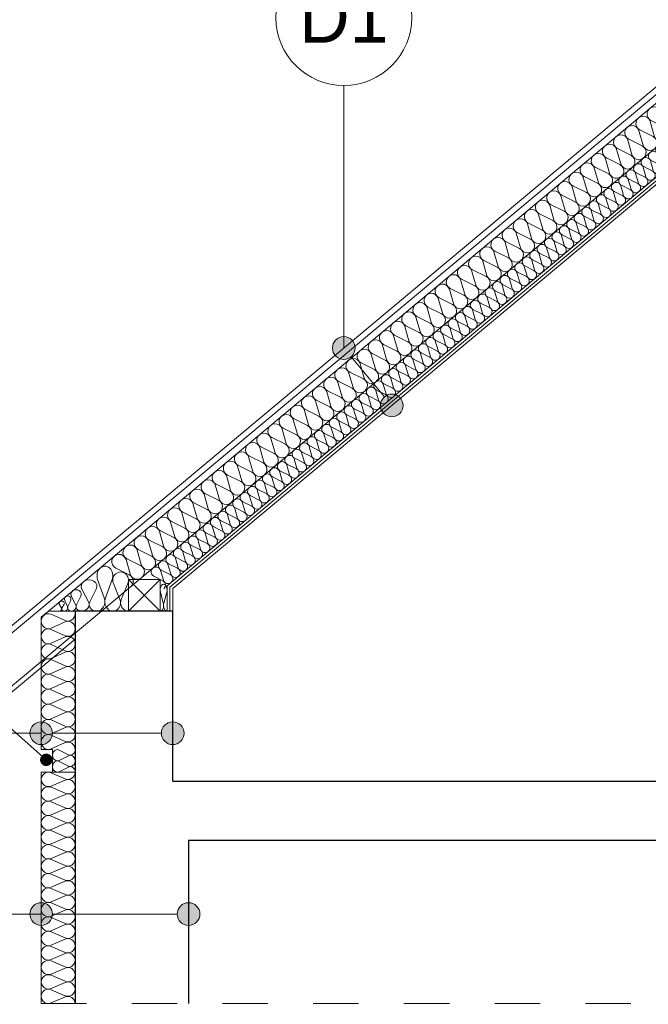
# Model space of a CAD drawing. Extents: x -149893 to 127691, y 5328 to 37028.
# Tile 61 of 88: x 67974 to 70746, y 18440 to 22780. Entities that reach past the tile are written whole.
import ezdxf

# ---------------------------------------------------------------- set-up
doc = ezdxf.new("R2010")
doc.units = 0
doc.header["$MEASUREMENT"] = 0
doc.linetypes.add('Przerywana', pattern=[400, 200, -200])
for name, color, linetype, lineweight, true_color in [('arch izolacje_Nr_Pióra__3', 7, 'Continuous', 13, 0xff6600), ('Arch ocieplenie_Nr_Pióra__22', 7, 'Continuous', 9, 0x7f7f7f), ('Arch ocieplenie_Nr_Pióra__24', 7, 'Continuous', 13, 0x029e21), ('Arch ocieplenie_Nr_Pióra__4', 7, 'Continuous', 9, 0x029e21)]:
    doc.layers.add(name, color=color, linetype=linetype, lineweight=lineweight, true_color=true_color)
for name, color, linetype in [('Arch ocieplenie', 7, 'Continuous'), ('Arch opisy', 7, 'Continuous'), ('Arch ściany działowe', 7, 'Continuous')]:
    doc.layers.add(name, color=color, linetype=linetype)
for name, color, linetype, lineweight in [('Arch opisy_Nr_Pióra__1', 7, 'Continuous', 25), ('Arch opisy_Nr_Pióra__21', 7, 'Continuous', 13), ('Arch ściany działowe_Nr_Pióra__5', 7, 'Continuous', 13), ('INWENT DACH_Nr_Pióra__21', 7, 'Continuous', 13), ('INWENT KONST. DREWNIANA_Nr_Pióra__21', 7, 'Continuous', 13), ('INWENT OPISY_Nr_Pióra__21', 7, 'Continuous', 13), ('INWENT STROPY_Nr_Pióra__1', 7, 'Continuous', 25), ('INWENT.ŚCIANY_Nr_Pióra__1', 7, 'Continuous', 25)]:
    doc.layers.add(name, color=color, linetype=linetype, lineweight=lineweight)
doc.styles.add('GENERATED_STYLE_4', font='txt')
doc.dimstyles.new('GENERATED_STYLE__8', dxfattribs={"dimtxt": 0.18, "dimasz": 109.44, "dimexe": 0.18, "dimexo": 0.0625, "dimgap": 0.09, "dimtad": 0, "dimtih": 1, "dimtoh": 1, "dimdec": 4, "dimzin": 0, "dimdsep": 46, "dimcen": 0.09, "dimadec": 0, "dimazin": 0, "dimtfac": 1, "dimtdec": 4, "dimtmove": 0, "dimatfit": 3, "dimldrblk": 'ARROWHEAD_11', "dimfxl": 0, "dimtolj": 1, "dimtzin": 0, "dimarcsym": 0})

# ---------------------------------------------------------------- blocks, each defined once
blk = doc.blocks.new('Izolacja cieplna 14_15', base_point=(68218.8, 19462.8))
at = {"layer": 'Arch ocieplenie_Nr_Pióra__22', "linetype": 'Continuous'}
for p, q in [((68113.5, 19460.2), (68174.1, 19433.6)), ((68174.1, 19428.3), (68113.5, 19401.8)), ((68113.5, 19396.4), (68174.1, 19369.9)), ((68174.1, 19364.5), (68113.5, 19338)), ((68113.5, 19332.7), (68174.1, 19306.1)), ((68174.1, 19300.8), (68113.5, 19274.3)), ((68113.5, 19268.9), (68174.1, 19242.4)), ((68174.1, 19237), (68113.5, 19210.5)), ((68113.5, 19205.2), (68174.1, 19178.6)), ((68174.1, 19173.3), (68113.5, 19146.8)), ((68113.5, 19141.4), (68174.1, 19114.9)), ((68174.1, 19109.5), (68113.5, 19083)), ((68113.5, 19077.7), (68174.1, 19051.1)), ((68174.1, 19045.8), (68113.5, 19019.3)), ((68113.5, 19013.9), (68174.1, 18987.4)), ((68174.1, 18982), (68113.5, 18955.5)), ((68113.5, 18950.2), (68174.1, 18923.6)), ((68174.1, 18918.3), (68113.5, 18891.8)), ((68113.5, 18886.4), (68174.1, 18859.9)), ((68174.1, 18854.5), (68113.5, 18828)), ((68113.5, 18822.7), (68174.1, 18796.1)), ((68174.1, 18790.8), (68113.5, 18764.3)), ((68113.5, 18758.9), (68174.1, 18732.4)), ((68174.1, 18727), (68113.5, 18700.5)), ((68113.5, 18695.2), (68174.1, 18668.6)), ((68174.1, 18663.3), (68113.5, 18636.8)), ((68113.5, 18631.4), (68174.1, 18604.9)), ((68174.1, 18599.5), (68113.5, 18573)), ((68113.5, 18567.7), (68174.1, 18541.1)), ((68174.1, 18535.8), (68113.5, 18509.3)), ((68113.5, 18503.9), (68174.1, 18477.4)), ((68174.1, 18472), (68113.5, 18445.5))]:
    blk.add_line(p, q, dxfattribs=at)
for centre, start_param, end_param in [((68100.7, 19431), 1.158003, 5.125183), ((68186.9, 19462.8), 4.299596, 6.283185), ((68186.9, 19399.1), 4.299595, 8.266774), ((68100.7, 19367.2), 1.158003, 5.125183), ((68186.9, 19335.3), 4.299595, 8.266774), ((68100.7, 19303.5), 1.158003, 5.125183), ((68100.7, 19239.7), 1.158003, 5.125183), ((68186.9, 19271.6), 4.299595, 8.266774), ((68186.9, 19207.8), 4.299595, 8.266774), ((68100.7, 19176), 1.158003, 5.125183), ((68100.7, 19112.2), 1.158003, 5.125183), ((68186.9, 19144.1), 4.299595, 8.266774), ((68186.9, 19080.3), 4.299595, 8.266774), ((68100.7, 19048.5), 1.158003, 5.125183), ((68100.7, 18984.7), 1.158003, 5.125183), ((68186.9, 19016.6), 4.299595, 8.266774), ((68186.9, 18952.8), 4.299595, 8.266774), ((68100.7, 18921), 1.158003, 5.125183), ((68100.7, 18857.2), 1.158003, 5.125183), ((68186.9, 18889.1), 4.299595, 8.266774), ((68186.9, 18825.3), 4.299595, 8.266774), ((68100.7, 18793.5), 1.158003, 5.125183), ((68186.9, 18761.6), 4.299595, 8.266774), ((68100.7, 18729.7), 1.158003, 5.125183), ((68186.9, 18697.8), 4.299595, 8.266774), ((68100.7, 18666), 1.158003, 5.125183), ((68186.9, 18634.1), 4.299595, 8.266774), ((68100.7, 18602.2), 1.158003, 5.125183), ((68186.9, 18570.3), 4.299595, 8.266774), ((68100.7, 18538.5), 1.158003, 5.125183), ((68186.9, 18506.6), 4.299595, 8.266774), ((68100.7, 18474.7), 1.158003, 5.125183), ((68186.9, 18442.8), 0, 1.983589)]:
    blk.add_ellipse(centre, major_axis=(31.9, 0), ratio=0.999163, start_param=start_param, end_param=end_param, dxfattribs=at)
blk = doc.blocks.new('Izolacja cieplna 14_16', base_point=(68218.8, 19562.8))
at = {"layer": 'Arch ocieplenie_Nr_Pióra__4', "linetype": 'Continuous'}
for p, q in [((68174.1, 20131.3), (68113.5, 20159)), ((68113.5, 20098), (68174.1, 20125.7)), ((68174.1, 20064.7), (68113.5, 20092.4)), ((68113.5, 20031.5), (68174.1, 20059.1)), ((68174.1, 19998.2), (68113.5, 20025.9)), ((68113.5, 19964.9), (68174.1, 19992.6)), ((68174.1, 19931.6), (68113.5, 19959.3)), ((68113.5, 19898.4), (68174.1, 19926.1)), ((68174.1, 19865.1), (68113.5, 19892.8)), ((68113.5, 19831.8), (68174.1, 19859.5)), ((68174.1, 19798.5), (68113.5, 19826.2)), ((68113.5, 19765.3), (68174.1, 19793)), ((68174.1, 19732), (68113.5, 19759.7)), ((68113.5, 19698.7), (68174.1, 19726.4)), ((68174.1, 19665.4), (68113.5, 19693.1)), ((68113.5, 19632.2), (68174.1, 19659.9)), ((68174.1, 19598.9), (68113.5, 19626.6)), ((68113.5, 19565.6), (68174.1, 19593.3))]:
    blk.add_line(p, q, dxfattribs=at)
for centre, start_param, end_param in [((68100.7, 20128.5), 5.870392, 9.837571), ((68186.9, 20161.8), 2.7288, 4.712389), ((68100.7, 20061.9), 5.870392, 9.837571), ((68186.9, 20095.2), 2.7288, 6.695979), ((68186.9, 20028.7), 2.7288, 6.695979), ((68100.7, 19995.4), 5.870392, 9.837571), ((68186.9, 19962.1), 2.7288, 6.695979), ((68100.7, 19928.8), 5.870392, 9.837571), ((68186.9, 19895.6), 2.7288, 6.695979), ((68100.7, 19862.3), 5.870392, 9.837571), ((68186.9, 19829), 2.7288, 6.695979), ((68100.7, 19795.7), 5.870392, 9.837571), ((68186.9, 19762.5), 2.7288, 6.695979), ((68100.7, 19729.2), 5.870392, 9.837571), ((68186.9, 19695.9), 2.7288, 6.695979), ((68100.7, 19662.7), 5.870392, 9.837571), ((68186.9, 19629.4), 2.7288, 6.695979), ((68100.7, 19596.1), 5.870392, 9.837571), ((68186.9, 19562.8), 4.712389, 6.695979)]:
    blk.add_ellipse(centre, major_axis=(0, 33.3), ratio=0.958785, start_param=start_param, end_param=end_param, dxfattribs=at)
blk = doc.blocks.new('Izolacja cieplna 14_22', base_point=(68218.8, 19462.8))
at = {"layer": 'Arch ocieplenie_Nr_Pióra__4', "linetype": 'Continuous'}
for p, q in [((68189, 19539.9), (68148.6, 19560.7)), ((68148.6, 19514.9), (68189, 19535.7)), ((68189, 19489.9), (68148.6, 19510.7)), ((68148.6, 19464.9), (68189, 19485.7))]:
    blk.add_line(p, q, dxfattribs=at)
for centre, start_param, end_param in [((68140.1, 19537.8), 5.870392, 9.837571), ((68197.5, 19562.8), 2.7288, 4.712389), ((68197.5, 19512.8), 2.7288, 6.695979), ((68140.1, 19487.8), 5.870392, 9.837571), ((68197.5, 19462.8), 4.712389, 6.695979)]:
    blk.add_ellipse(centre, major_axis=(0, 25), ratio=0.85072, start_param=start_param, end_param=end_param, dxfattribs=at)
blk = doc.blocks.new('Ściana_23', base_point=(71269.7, 22462.8))
at = {"layer": 'Arch ściany działowe_Nr_Pióra__5', "linetype": 'Continuous'}
for p, q in [((71265.2, 22475.3), (68636.3, 20278.4)), ((68648.8, 20272.5), (71269.7, 22462.8))]:
    blk.add_line(p, q, dxfattribs=at)
blk = doc.blocks.new('Ściana_24', base_point=(71265.2, 22475.3))
at = {"layer": 'Arch ściany działowe_Nr_Pióra__5', "linetype": 'Continuous'}
for p, q in [((71260.7, 22487.8), (68623.8, 20284.2)), ((68636.3, 20278.4), (71265.2, 22475.3))]:
    blk.add_line(p, q, dxfattribs=at)
blk = doc.blocks.new('Ściana_25', base_point=(68648.8, 20272.5))
at = {"layer": 'Arch ściany działowe_Nr_Pióra__5', "linetype": 'Continuous'}
for p, q in [((68636.3, 20278.4), (68636.3, 20172.8)), ((68648.8, 20172.8), (68648.8, 20272.5)), ((68636.3, 20172.8), (68648.8, 20172.8))]:
    blk.add_line(p, q, dxfattribs=at)
blk = doc.blocks.new('Ściana_26', base_point=(68636.3, 20278.4))
at = {"layer": 'Arch ściany działowe_Nr_Pióra__5', "linetype": 'Continuous'}
for p, q in [((68623.8, 20284.2), (68623.8, 20172.8)), ((68636.3, 20172.8), (68636.3, 20278.4)), ((68623.8, 20172.8), (68636.3, 20172.8))]:
    blk.add_line(p, q, dxfattribs=at)
blk = doc.blocks.new('Izolacja cieplna 14_72', base_point=(68463.3, 20280.4))
at = {"layer": 'Arch ocieplenie_Nr_Pióra__24', "linetype": 'Continuous'}
for p, q in [((71165.8, 22597.1), (71147.4, 22660.7)), ((71151.5, 22664.2), (71210.8, 22634.8)), ((71215, 22638.2), (71196.6, 22701.8)), ((71116.6, 22556), (71098.2, 22619.6)), ((71102.3, 22623.1), (71161.7, 22593.7)), ((71067.4, 22514.9), (71049, 22578.5)), ((71053.2, 22582), (71112.5, 22552.6)), ((71018.3, 22473.8), (70999.9, 22537.4)), ((71004, 22540.9), (71063.3, 22511.5)), ((70969.1, 22432.7), (70950.7, 22496.3)), ((70954.8, 22499.8), (71014.1, 22470.4)), ((70919.9, 22391.6), (70901.5, 22455.2)), ((70905.7, 22458.7), (70965, 22429.3)), ((70870.8, 22350.5), (70852.3, 22414.1)), ((70856.5, 22417.6), (70915.8, 22388.2)), ((70821.6, 22309.5), (70803.2, 22373.1)), ((70807.3, 22376.5), (70866.6, 22347.1)), ((70772.4, 22268.4), (70754, 22332)), ((70758.1, 22335.4), (70817.5, 22306)), ((70723.2, 22227.3), (70704.8, 22290.9)), ((70709, 22294.3), (70768.3, 22264.9)), ((70674.1, 22186.2), (70655.7, 22249.8)), ((70659.8, 22253.2), (70719.1, 22223.8)), ((70624.9, 22145.1), (70606.5, 22208.7)), ((70610.6, 22212.1), (70669.9, 22182.7)), ((70575.7, 22104), (70557.3, 22167.6)), ((70561.4, 22171), (70620.8, 22141.6)), ((70526.5, 22062.9), (70508.1, 22126.5)), ((70512.3, 22129.9), (70571.6, 22100.5)), ((70477.4, 22021.8), (70459, 22085.4)), ((70463.1, 22088.8), (70522.4, 22059.4)), ((70428.2, 21980.7), (70409.8, 22044.3)), ((70413.9, 22047.8), (70473.2, 22018.3)), ((70315.6, 21965.6), (70374.9, 21936.2)), ((70379, 21939.6), (70360.6, 22003.2)), ((70364.7, 22006.7), (70424.1, 21977.2)), ((70280.7, 21857.4), (70262.3, 21921)), ((70266.4, 21924.5), (70325.7, 21895.1)), ((70329.8, 21898.5), (70311.4, 21962.1)), ((70231.5, 21816.3), (70213.1, 21879.9)), ((70217.2, 21883.4), (70276.5, 21854)), ((70182.3, 21775.2), (70163.9, 21838.8)), ((70168.1, 21842.3), (70227.4, 21812.9)), ((70133.2, 21734.1), (70114.7, 21797.7)), ((70118.9, 21801.2), (70178.2, 21771.8)), ((70084, 21693), (70065.6, 21756.6)), ((70069.7, 21760.1), (70129, 21730.7)), ((70034.8, 21651.9), (70016.4, 21715.5)), ((70020.5, 21719), (70079.9, 21689.6)), ((69985.6, 21610.9), (69967.2, 21674.4)), ((69971.4, 21677.9), (70030.7, 21648.5)), ((69936.5, 21569.8), (69918.1, 21633.4)), ((69922.2, 21636.8), (69981.5, 21607.4)), ((69887.3, 21528.7), (69868.9, 21592.3)), ((69873, 21595.7), (69932.3, 21566.3)), ((69838.1, 21487.6), (69819.7, 21551.2)), ((69823.8, 21554.6), (69883.2, 21525.2)), ((69788.9, 21446.5), (69770.5, 21510.1)), ((69774.7, 21513.5), (69834, 21484.1)), ((69739.8, 21405.4), (69721.4, 21469)), ((69725.5, 21472.4), (69784.8, 21443)), ((69690.6, 21364.3), (69672.2, 21427.9)), ((69676.3, 21431.3), (69735.6, 21401.9)), ((69641.4, 21323.2), (69623, 21386.8)), ((69627.1, 21390.2), (69686.5, 21360.8)), ((69592.2, 21282.1), (69573.8, 21345.7)), ((69578, 21349.1), (69637.3, 21319.7)), ((69543.1, 21241), (69524.7, 21304.6)), ((69528.8, 21308.1), (69588.1, 21278.6)), ((69493.9, 21199.9), (69475.5, 21263.5)), ((69479.6, 21267), (69538.9, 21237.6)), ((69381.3, 21184.8), (69440.6, 21155.4)), ((69444.7, 21158.8), (69426.3, 21222.4)), ((69430.5, 21225.9), (69489.8, 21196.5)), ((69346.4, 21076.6), (69328, 21140.2)), ((69332.1, 21143.7), (69391.4, 21114.3)), ((69395.6, 21117.7), (69377.1, 21181.3)), ((69297.2, 21035.5), (69278.8, 21099.1)), ((69282.9, 21102.6), (69342.2, 21073.2)), ((69248, 20994.4), (69229.6, 21058)), ((69233.8, 21061.5), (69293.1, 21032.1)), ((69198.9, 20953.3), (69180.5, 21016.9)), ((69184.6, 21020.4), (69243.9, 20991)), ((69149.7, 20912.3), (69131.3, 20975.8)), ((69135.4, 20979.3), (69194.7, 20949.9)), ((69100.5, 20871.2), (69082.1, 20934.8)), ((69086.2, 20938.2), (69145.6, 20908.8)), ((69051.3, 20830.1), (69032.9, 20893.7)), ((69037.1, 20897.1), (69096.4, 20867.7)), ((69002.2, 20789), (68983.8, 20852.6)), ((68987.9, 20856), (69047.2, 20826.6)), ((68953, 20747.9), (68934.6, 20811.5)), ((68938.7, 20814.9), (68998, 20785.5)), ((68903.8, 20706.8), (68885.4, 20770.4)), ((68889.5, 20773.8), (68948.9, 20744.4)), ((68854.6, 20665.7), (68836.2, 20729.3)), ((68840.4, 20732.7), (68899.7, 20703.3)), ((68805.5, 20624.6), (68787.1, 20688.2)), ((68791.2, 20691.6), (68850.5, 20662.2)), ((68756.3, 20583.5), (68737.9, 20647.1)), ((68742, 20650.5), (68801.3, 20621.1)), ((68707.1, 20542.4), (68688.7, 20606)), ((68692.8, 20609.5), (68752.2, 20580)), ((68658, 20501.3), (68639.5, 20564.9)), ((68643.7, 20568.4), (68703, 20539)), ((68608.8, 20460.2), (68590.4, 20523.8)), ((68594.5, 20527.3), (68653.8, 20497.9)), ((68559.6, 20419.1), (68541.2, 20482.7)), ((68545.3, 20486.2), (68604.6, 20456.8)), ((68447, 20404), (68506.3, 20374.6)), ((68510.4, 20378), (68492, 20441.6)), ((68496.2, 20445.1), (68555.5, 20415.7)), ((68397.8, 20362.9), (68457.1, 20333.5)), ((68461.3, 20336.9), (68442.9, 20400.5))]:
    blk.add_line(p, q, dxfattribs=at)
for centre, start_param, end_param in [((71165.8, 22692.8), 5.870392, 9.837571), ((71116.7, 22651.7), 5.870392, 9.837571), ((71067.5, 22610.6), 5.870392, 9.837571), ((71196.5, 22606.1), 2.7288, 6.695979), ((71245.7, 22647.2), 2.7288, 4.712389), ((71018.3, 22569.5), 5.870392, 9.837571), ((71147.4, 22565), 2.7288, 6.695979), ((70969.1, 22528.4), 5.870392, 9.837571), ((71098.2, 22523.9), 2.7288, 6.695979), ((70920, 22487.3), 5.870392, 9.837571), ((71049, 22482.8), 2.7288, 6.695979), ((70870.8, 22446.2), 5.870392, 9.837571), ((70999.8, 22441.7), 2.7288, 6.695979), ((70821.6, 22405.1), 5.870392, 9.837571), ((70950.7, 22400.6), 2.7288, 6.695979), ((70723.3, 22323), 5.870392, 9.837571), ((70772.4, 22364.1), 5.870392, 9.837571), ((70901.5, 22359.5), 2.7288, 6.695979), ((70674.1, 22281.9), 5.870392, 9.837571), ((70852.3, 22318.5), 2.7288, 6.695979), ((70624.9, 22240.8), 5.870392, 9.837571), ((70803.1, 22277.4), 2.7288, 6.695979), ((70575.8, 22199.7), 5.870392, 9.837571), ((70754, 22236.3), 2.7288, 6.695979), ((70526.6, 22158.6), 5.870392, 9.837571), ((70655.6, 22154.1), 2.7288, 6.695979), ((70704.8, 22195.2), 2.7288, 6.695979), ((70477.4, 22117.5), 5.870392, 9.837571), ((70606.4, 22113), 2.7288, 6.695979), ((70428.2, 22076.4), 5.870392, 9.837571), ((70557.3, 22071.9), 2.7288, 6.695979), ((70379.1, 22035.3), 5.870392, 9.837571), ((70508.1, 22030.8), 2.7288, 6.695979), ((70329.9, 21994.2), 5.870392, 9.837571), ((70458.9, 21989.7), 2.7288, 6.695979), ((70280.7, 21953.1), 5.870392, 9.837571), ((70409.7, 21948.6), 2.7288, 6.695979), ((70231.5, 21912), 5.870392, 9.837571), ((70360.6, 21907.5), 2.7288, 6.695979), ((70182.4, 21870.9), 5.870392, 9.837571), ((70311.4, 21866.4), 2.7288, 6.695979), ((70133.2, 21829.8), 5.870392, 9.837571), ((70262.2, 21825.3), 2.7288, 6.695979), ((70084, 21788.7), 5.870392, 9.837571), ((70213.1, 21784.2), 2.7288, 6.695979), ((70034.8, 21747.6), 5.870392, 9.837571), ((70163.9, 21743.1), 2.7288, 6.695979), ((69985.7, 21706.5), 5.870392, 9.837571), ((70114.7, 21702), 2.7288, 6.695979), ((69936.5, 21665.4), 5.870392, 9.837571), ((70065.5, 21660.9), 2.7288, 6.695979), ((69887.3, 21624.4), 5.870392, 9.837571), ((70016.4, 21619.9), 2.7288, 6.695979), ((69789, 21542.2), 5.870392, 9.837571), ((69838.2, 21583.3), 5.870392, 9.837571), ((69967.2, 21578.8), 2.7288, 6.695979), ((69739.8, 21501.1), 5.870392, 9.837571), ((69918, 21537.7), 2.7288, 6.695979), ((69690.6, 21460), 5.870392, 9.837571), ((69868.8, 21496.6), 2.7288, 6.695979), ((69641.5, 21418.9), 5.870392, 9.837571), ((69819.7, 21455.5), 2.7288, 6.695979), ((69592.3, 21377.8), 5.870392, 9.837571), ((69721.3, 21373.3), 2.7288, 6.695979), ((69770.5, 21414.4), 2.7288, 6.695979), ((69543.1, 21336.7), 5.870392, 9.837571), ((69672.1, 21332.2), 2.7288, 6.695979), ((69493.9, 21295.6), 5.870392, 9.837571), ((69623, 21291.1), 2.7288, 6.695979), ((69444.8, 21254.5), 5.870392, 9.837571), ((69573.8, 21250), 2.7288, 6.695979), ((69395.6, 21213.4), 5.870392, 9.837571), ((69524.6, 21208.9), 2.7288, 6.695979), ((69346.4, 21172.3), 5.870392, 9.837571), ((69475.5, 21167.8), 2.7288, 6.695979), ((69297.2, 21131.2), 5.870392, 9.837571), ((69426.3, 21126.7), 2.7288, 6.695979), ((69248.1, 21090.1), 5.870392, 9.837571), ((69377.1, 21085.6), 2.7288, 6.695979), ((69198.9, 21049), 5.870392, 9.837571), ((69327.9, 21044.5), 2.7288, 6.695979), ((69149.7, 21007.9), 5.870392, 9.837571), ((69278.8, 21003.4), 2.7288, 6.695979), ((69100.6, 20966.8), 5.870392, 9.837571), ((69229.6, 20962.3), 2.7288, 6.695979), ((69051.4, 20925.8), 5.870392, 9.837571), ((69180.4, 20921.3), 2.7288, 6.695979), ((69002.2, 20884.7), 5.870392, 9.837571), ((69131.2, 20880.2), 2.7288, 6.695979), ((68953, 20843.6), 5.870392, 9.837571), ((69082.1, 20839.1), 2.7288, 6.695979), ((68854.7, 20761.4), 5.870392, 9.837571), ((68903.9, 20802.5), 5.870392, 9.837571), ((69032.9, 20798), 2.7288, 6.695979), ((68805.5, 20720.3), 5.870392, 9.837571), ((68983.7, 20756.9), 2.7288, 6.695979), ((68756.3, 20679.2), 5.870392, 9.837571), ((68934.5, 20715.8), 2.7288, 6.695979), ((68707.2, 20638.1), 5.870392, 9.837571), ((68836.2, 20633.6), 2.7288, 6.695979), ((68885.4, 20674.7), 2.7288, 6.695979), ((68658, 20597), 5.870392, 9.837571), ((68787, 20592.5), 2.7288, 6.695979), ((68608.8, 20555.9), 5.870392, 9.837571), ((68737.9, 20551.4), 2.7288, 6.695979), ((68559.6, 20514.8), 5.870392, 9.837571), ((68688.7, 20510.3), 2.7288, 6.695979), ((68510.5, 20473.7), 5.870392, 9.837571), ((68639.5, 20469.2), 2.7288, 6.695979), ((68461.3, 20432.6), 5.870392, 9.837571), ((68590.3, 20428.1), 2.7288, 6.695979), ((68412.1, 20391.5), 5.870392, 9.837571), ((68541.2, 20387), 2.7288, 6.695979), ((68492, 20345.9), 2.7288, 6.695979), ((68442.8, 20304.8), 4.712389, 6.695979)]:
    blk.add_ellipse(centre, major_axis=(24.6, 20.5), ratio=0.995622, start_param=start_param, end_param=end_param, dxfattribs=at)
blk = doc.blocks.new('Izolacja cieplna 14_73', base_point=(68609.1, 20271.9))
at = {"layer": 'Arch ocieplenie_Nr_Pióra__24', "linetype": 'Continuous'}
for p, q in [((71226.6, 22498.2), (71214.3, 22540.5)), ((71161.1, 22443.5), (71148.8, 22485.8)), ((71151.6, 22488.1), (71191.1, 22468.5)), ((71193.8, 22470.8), (71181.5, 22513.2)), ((71184.3, 22515.5), (71223.8, 22495.9)), ((71128.4, 22416.1), (71116.1, 22458.5)), ((71118.8, 22460.8), (71158.4, 22441.2)), ((71062.9, 22361.4), (71050.6, 22403.8)), ((71053.4, 22406.1), (71092.9, 22386.4)), ((71095.6, 22388.7), (71083.3, 22431.1)), ((71086.1, 22433.4), (71125.6, 22413.8)), ((71030.2, 22334), (71017.9, 22376.4)), ((71020.6, 22378.7), (71060.1, 22359.1)), ((70964.7, 22279.3), (70952.4, 22321.7)), ((70955.1, 22324), (70994.7, 22304.4)), ((70997.4, 22306.7), (70985.1, 22349)), ((70987.9, 22351.3), (71027.4, 22331.7)), ((70889.7, 22269.3), (70929.2, 22249.7)), ((70932, 22251.9), (70919.7, 22294.3)), ((70922.4, 22296.6), (70961.9, 22277)), ((70866.5, 22197.2), (70854.2, 22239.6)), ((70856.9, 22241.9), (70896.5, 22222.3)), ((70899.2, 22224.6), (70886.9, 22267)), ((70801, 22142.5), (70788.7, 22184.9)), ((70791.5, 22187.2), (70831, 22167.6)), ((70833.7, 22169.9), (70821.5, 22212.3)), ((70824.2, 22214.6), (70863.7, 22194.9)), ((70768.3, 22115.2), (70756, 22157.5)), ((70758.7, 22159.8), (70798.3, 22140.2)), ((70702.8, 22060.4), (70690.5, 22102.8)), ((70693.3, 22105.1), (70732.8, 22085.5)), ((70735.5, 22087.8), (70723.2, 22130.2)), ((70726, 22132.5), (70765.5, 22112.9)), ((70670.1, 22033.1), (70657.8, 22075.5)), ((70660.5, 22077.8), (70700, 22058.1)), ((70604.6, 21978.4), (70592.3, 22020.8)), ((70595.1, 22023.1), (70634.6, 22003.4)), ((70637.3, 22005.7), (70625, 22048.1)), ((70627.8, 22050.4), (70667.3, 22030.8)), ((70539.1, 21923.7), (70526.8, 21966)), ((70529.6, 21968.3), (70569.1, 21948.7)), ((70571.9, 21951), (70559.6, 21993.4)), ((70562.3, 21995.7), (70601.8, 21976.1)), ((70506.4, 21896.3), (70494.1, 21938.7)), ((70496.8, 21941), (70536.4, 21921.4)), ((70440.9, 21841.6), (70428.6, 21884)), ((70431.4, 21886.3), (70470.9, 21866.6)), ((70473.6, 21868.9), (70461.4, 21911.3)), ((70464.1, 21913.6), (70503.6, 21894)), ((70408.2, 21814.2), (70395.9, 21856.6)), ((70398.6, 21858.9), (70438.2, 21839.3)), ((70342.7, 21759.5), (70330.4, 21801.9)), ((70333.2, 21804.2), (70372.7, 21784.6)), ((70375.4, 21786.9), (70363.1, 21829.3)), ((70365.9, 21831.6), (70405.4, 21811.9)), ((70267.7, 21749.5), (70307.2, 21729.9)), ((70310, 21732.2), (70297.7, 21774.5)), ((70300.4, 21776.8), (70340, 21757.2)), ((70244.5, 21677.4), (70232.2, 21719.8)), ((70235, 21722.1), (70274.5, 21702.5)), ((70277.2, 21704.8), (70264.9, 21747.2)), ((70179, 21622.7), (70166.7, 21665.1)), ((70169.5, 21667.4), (70209, 21647.8)), ((70211.8, 21650.1), (70199.5, 21692.5)), ((70202.2, 21694.8), (70241.7, 21675.1)), ((70146.3, 21595.4), (70134, 21637.8)), ((70136.7, 21640.1), (70176.3, 21620.4)), ((70080.8, 21540.7), (70068.5, 21583)), ((70071.3, 21585.3), (70110.8, 21565.7)), ((70113.6, 21568), (70101.3, 21610.4)), ((70104, 21612.7), (70143.5, 21593.1)), ((70005.8, 21530.6), (70045.3, 21511)), ((70048.1, 21513.3), (70035.8, 21555.7)), ((70038.5, 21558), (70078.1, 21538.4)), ((69982.6, 21458.6), (69970.3, 21501)), ((69973.1, 21503.3), (70012.6, 21483.6)), ((70015.3, 21485.9), (70003.1, 21528.3)), ((69917.1, 21403.9), (69904.8, 21446.3)), ((69907.6, 21448.6), (69947.1, 21428.9)), ((69949.9, 21431.2), (69937.6, 21473.6)), ((69940.3, 21475.9), (69979.9, 21456.3)), ((69884.4, 21376.5), (69872.1, 21418.9)), ((69874.9, 21421.2), (69914.4, 21401.6)), ((69818.9, 21321.8), (69806.6, 21364.2)), ((69809.4, 21366.5), (69848.9, 21346.9)), ((69851.7, 21349.2), (69839.4, 21391.5)), ((69842.1, 21393.8), (69881.7, 21374.2)), ((69786.2, 21294.4), (69773.9, 21336.8)), ((69776.7, 21339.1), (69816.2, 21319.5)), ((69720.7, 21239.7), (69708.4, 21282.1)), ((69711.2, 21284.4), (69750.7, 21264.8)), ((69753.5, 21267.1), (69741.2, 21309.5)), ((69743.9, 21311.8), (69783.4, 21292.1)), ((69655.2, 21185), (69643, 21227.4)), ((69645.7, 21229.7), (69685.2, 21210.1)), ((69688, 21212.4), (69675.7, 21254.7)), ((69678.4, 21257), (69718, 21237.4)), ((69622.5, 21157.7), (69610.2, 21200)), ((69613, 21202.3), (69652.5, 21182.7)), ((69557, 21102.9), (69544.8, 21145.3)), ((69547.5, 21147.6), (69587, 21128)), ((69589.8, 21130.3), (69577.5, 21172.7)), ((69580.2, 21175), (69619.8, 21155.4)), ((69524.3, 21075.6), (69512, 21118)), ((69514.8, 21120.3), (69554.3, 21100.6)), ((69458.8, 21020.9), (69446.5, 21063.2)), ((69449.3, 21065.5), (69488.8, 21045.9)), ((69491.6, 21048.2), (69479.3, 21090.6)), ((69482, 21092.9), (69521.6, 21073.3)), ((69383.8, 21010.8), (69423.3, 20991.2)), ((69426.1, 20993.5), (69413.8, 21035.9)), ((69416.6, 21038.2), (69456.1, 21018.6)), ((69360.6, 20938.8), (69348.3, 20981.2)), ((69351.1, 20983.5), (69390.6, 20963.9)), ((69393.4, 20966.2), (69381.1, 21008.5)), ((69295.2, 20884.1), (69282.9, 20926.5)), ((69285.6, 20928.8), (69325.1, 20909.1)), ((69327.9, 20911.4), (69315.6, 20953.8)), ((69318.4, 20956.1), (69357.9, 20936.5)), ((69262.4, 20856.7), (69250.1, 20899.1)), ((69252.9, 20901.4), (69292.4, 20881.8)), ((69196.9, 20802), (69184.7, 20844.4)), ((69187.4, 20846.7), (69226.9, 20827.1)), ((69229.7, 20829.4), (69217.4, 20871.7)), ((69220.1, 20874), (69259.7, 20854.4)), ((69164.2, 20774.6), (69151.9, 20817)), ((69154.7, 20819.3), (69194.2, 20799.7)), ((69098.7, 20719.9), (69086.4, 20762.3)), ((69089.2, 20764.6), (69128.7, 20745)), ((69131.5, 20747.3), (69119.2, 20789.7)), ((69121.9, 20792), (69161.5, 20772.4)), ((69033.3, 20665.2), (69021, 20707.6)), ((69023.7, 20709.9), (69063.3, 20690.3)), ((69066, 20692.6), (69053.7, 20735)), ((69056.5, 20737.3), (69096, 20717.6)), ((69000.5, 20637.9), (68988.2, 20680.2)), ((68991, 20682.5), (69030.5, 20662.9)), ((68935.1, 20583.1), (68922.8, 20625.5)), ((68925.5, 20627.8), (68965, 20608.2)), ((68967.8, 20610.5), (68955.5, 20652.9)), ((68958.3, 20655.2), (68997.8, 20635.6)), ((68902.3, 20555.8), (68890, 20598.2)), ((68892.8, 20600.5), (68932.3, 20580.8)), ((68836.9, 20501.1), (68824.6, 20543.5)), ((68827.3, 20545.8), (68866.8, 20526.1)), ((68869.6, 20528.4), (68857.3, 20570.8)), ((68860, 20573.1), (68899.6, 20553.5)), ((68771.4, 20446.4), (68759.1, 20488.7)), ((68761.8, 20491), (68801.4, 20471.4)), ((68804.1, 20473.7), (68791.8, 20516.1)), ((68794.6, 20518.4), (68834.1, 20498.8)), ((68738.6, 20419), (68726.4, 20461.4)), ((68729.1, 20463.7), (68768.6, 20444.1)), ((68673.2, 20364.3), (68660.9, 20406.7)), ((68663.6, 20409), (68703.2, 20389.3)), ((68705.9, 20391.6), (68693.6, 20434)), ((68696.4, 20436.3), (68735.9, 20416.7)), ((68640.4, 20336.9), (68628.1, 20379.3)), ((68630.9, 20381.6), (68670.4, 20362)), ((68565.4, 20326.9), (68605, 20307.3)), ((68607.7, 20309.6), (68595.4, 20352)), ((68598.2, 20354.3), (68637.7, 20334.6))]:
    blk.add_line(p, q, dxfattribs=at)
for centre, start_param, end_param in [((71161.1, 22507.2), 5.870392, 9.837571), ((71193.8, 22534.6), 5.870392, 9.837571), ((71128.3, 22479.9), 5.870392, 9.837571), ((71214.3, 22476.8), 2.7288, 6.695979), ((71247, 22504.1), 2.7288, 4.712389), ((71062.9, 22425.1), 5.870392, 9.837571), ((71095.6, 22452.5), 5.870392, 9.837571), ((71181.6, 22449.4), 2.7288, 6.695979), ((71030.1, 22397.8), 5.870392, 9.837571), ((71116.1, 22394.7), 2.7288, 6.695979), ((71148.8, 22422.1), 2.7288, 6.695979), ((70964.7, 22343.1), 5.870392, 9.837571), ((70997.4, 22370.4), 5.870392, 9.837571), ((71050.6, 22340), 2.7288, 6.695979), ((71083.4, 22367.4), 2.7288, 6.695979), ((70931.9, 22315.7), 5.870392, 9.837571), ((71017.9, 22312.6), 2.7288, 6.695979), ((70866.5, 22261), 5.870392, 9.837571), ((70899.2, 22288.3), 5.870392, 9.837571), ((70952.4, 22257.9), 2.7288, 6.695979), ((70985.2, 22285.3), 2.7288, 6.695979), ((70801, 22206.3), 5.870392, 9.837571), ((70833.7, 22233.6), 5.870392, 9.837571), ((70919.7, 22230.6), 2.7288, 6.695979), ((70768.3, 22178.9), 5.870392, 9.837571), ((70854.2, 22175.9), 2.7288, 6.695979), ((70886.9, 22203.2), 2.7288, 6.695979), ((70702.8, 22124.2), 5.870392, 9.837571), ((70735.5, 22151.6), 5.870392, 9.837571), ((70788.7, 22121.1), 2.7288, 6.695979), ((70821.5, 22148.5), 2.7288, 6.695979), ((70670, 22096.8), 5.870392, 9.837571), ((70756, 22093.8), 2.7288, 6.695979), ((70604.6, 22042.1), 5.870392, 9.837571), ((70637.3, 22069.5), 5.870392, 9.837571), ((70690.5, 22039.1), 2.7288, 6.695979), ((70723.3, 22066.4), 2.7288, 6.695979), ((70539.1, 21987.4), 5.870392, 9.837571), ((70571.8, 22014.8), 5.870392, 9.837571), ((70657.8, 22011.7), 2.7288, 6.695979), ((70506.4, 21960.1), 5.870392, 9.837571), ((70592.3, 21957), 2.7288, 6.695979), ((70625.1, 21984.4), 2.7288, 6.695979), ((70440.9, 21905.3), 5.870392, 9.837571), ((70473.6, 21932.7), 5.870392, 9.837571), ((70526.8, 21902.3), 2.7288, 6.695979), ((70559.6, 21929.6), 2.7288, 6.695979), ((70408.2, 21878), 5.870392, 9.837571), ((70494.1, 21874.9), 2.7288, 6.695979), ((70342.7, 21823.3), 5.870392, 9.837571), ((70375.4, 21850.6), 5.870392, 9.837571), ((70428.6, 21820.2), 2.7288, 6.695979), ((70461.4, 21847.6), 2.7288, 6.695979), ((70310, 21795.9), 5.870392, 9.837571), ((70395.9, 21792.9), 2.7288, 6.695979), ((70244.5, 21741.2), 5.870392, 9.837571), ((70277.2, 21768.6), 5.870392, 9.837571), ((70330.4, 21738.1), 2.7288, 6.695979), ((70363.2, 21765.5), 2.7288, 6.695979), ((70179, 21686.5), 5.870392, 9.837571), ((70211.7, 21713.8), 5.870392, 9.837571), ((70297.7, 21710.8), 2.7288, 6.695979), ((70146.3, 21659.1), 5.870392, 9.837571), ((70232.2, 21656.1), 2.7288, 6.695979), ((70265, 21683.4), 2.7288, 6.695979), ((70080.8, 21604.4), 5.870392, 9.837571), ((70113.5, 21631.8), 5.870392, 9.837571), ((70166.8, 21601.4), 2.7288, 6.695979), ((70199.5, 21628.7), 2.7288, 6.695979), ((70048.1, 21577.1), 5.870392, 9.837571), ((70134, 21574), 2.7288, 6.695979), ((69982.6, 21522.3), 5.870392, 9.837571), ((70015.3, 21549.7), 5.870392, 9.837571), ((70068.5, 21519.3), 2.7288, 6.695979), ((70101.3, 21546.6), 2.7288, 6.695979), ((69917.1, 21467.6), 5.870392, 9.837571), ((69949.9, 21495), 5.870392, 9.837571), ((70035.8, 21491.9), 2.7288, 6.695979), ((69884.4, 21440.3), 5.870392, 9.837571), ((69970.3, 21437.2), 2.7288, 6.695979), ((70003.1, 21464.6), 2.7288, 6.695979), ((69818.9, 21385.6), 5.870392, 9.837571), ((69851.6, 21412.9), 5.870392, 9.837571), ((69904.9, 21382.5), 2.7288, 6.695979), ((69937.6, 21409.9), 2.7288, 6.695979), ((69786.2, 21358.2), 5.870392, 9.837571), ((69872.1, 21355.1), 2.7288, 6.695979), ((69720.7, 21303.5), 5.870392, 9.837571), ((69753.4, 21330.8), 5.870392, 9.837571), ((69806.7, 21300.4), 2.7288, 6.695979), ((69839.4, 21327.8), 2.7288, 6.695979), ((69655.2, 21248.8), 5.870392, 9.837571), ((69688, 21276.1), 5.870392, 9.837571), ((69773.9, 21273.1), 2.7288, 6.695979), ((69622.5, 21221.4), 5.870392, 9.837571), ((69708.4, 21218.3), 2.7288, 6.695979), ((69741.2, 21245.7), 2.7288, 6.695979), ((69557, 21166.7), 5.870392, 9.837571), ((69589.8, 21194.1), 5.870392, 9.837571), ((69675.7, 21191), 2.7288, 6.695979), ((69524.3, 21139.3), 5.870392, 9.837571), ((69610.2, 21136.3), 2.7288, 6.695979), ((69643, 21163.6), 2.7288, 6.695979), ((69458.8, 21084.6), 5.870392, 9.837571), ((69491.6, 21112), 5.870392, 9.837571), ((69544.8, 21081.6), 2.7288, 6.695979), ((69577.5, 21108.9), 2.7288, 6.695979), ((69426.1, 21057.3), 5.870392, 9.837571), ((69512, 21054.2), 2.7288, 6.695979), ((69360.6, 21002.6), 5.870392, 9.837571), ((69393.3, 21029.9), 5.870392, 9.837571), ((69446.6, 20999.5), 2.7288, 6.695979), ((69479.3, 21026.8), 2.7288, 6.695979), ((69295.1, 20947.8), 5.870392, 9.837571), ((69327.9, 20975.2), 5.870392, 9.837571), ((69413.8, 20972.1), 2.7288, 6.695979), ((69262.4, 20920.5), 5.870392, 9.837571), ((69348.4, 20917.4), 2.7288, 6.695979), ((69381.1, 20944.8), 2.7288, 6.695979), ((69196.9, 20865.8), 5.870392, 9.837571), ((69229.7, 20893.1), 5.870392, 9.837571), ((69282.9, 20862.7), 2.7288, 6.695979), ((69315.6, 20890.1), 2.7288, 6.695979), ((69164.2, 20838.4), 5.870392, 9.837571), ((69250.1, 20835.3), 2.7288, 6.695979), ((69098.7, 20783.7), 5.870392, 9.837571), ((69131.5, 20811), 5.870392, 9.837571), ((69184.7, 20780.6), 2.7288, 6.695979), ((69217.4, 20808), 2.7288, 6.695979), ((69033.2, 20729), 5.870392, 9.837571), ((69066, 20756.3), 5.870392, 9.837571), ((69151.9, 20753.3), 2.7288, 6.695979), ((69000.5, 20701.6), 5.870392, 9.837571), ((69086.5, 20698.6), 2.7288, 6.695979), ((69119.2, 20725.9), 2.7288, 6.695979), ((68935, 20646.9), 5.870392, 9.837571), ((68967.8, 20674.3), 5.870392, 9.837571), ((69021, 20643.8), 2.7288, 6.695979), ((69053.7, 20671.2), 2.7288, 6.695979), ((68902.3, 20619.5), 5.870392, 9.837571), ((68988.3, 20616.5), 2.7288, 6.695979), ((68836.8, 20564.8), 5.870392, 9.837571), ((68869.6, 20592.2), 5.870392, 9.837571), ((68922.8, 20561.8), 2.7288, 6.695979), ((68955.5, 20589.1), 2.7288, 6.695979), ((68804.1, 20537.5), 5.870392, 9.837571), ((68890.1, 20534.4), 2.7288, 6.695979), ((68738.6, 20482.8), 5.870392, 9.837571), ((68771.4, 20510.1), 5.870392, 9.837571), ((68824.6, 20479.7), 2.7288, 6.695979), ((68857.3, 20507.1), 2.7288, 6.695979), ((68673.2, 20428), 5.870392, 9.837571), ((68705.9, 20455.4), 5.870392, 9.837571), ((68791.8, 20452.3), 2.7288, 6.695979), ((68640.4, 20400.7), 5.870392, 9.837571), ((68726.4, 20397.6), 2.7288, 6.695979), ((68759.1, 20425), 2.7288, 6.695979), ((68574.9, 20346), 5.870392, 9.837571), ((68607.7, 20373.3), 5.870392, 9.837571), ((68660.9, 20342.9), 2.7288, 6.695979), ((68693.6, 20370.3), 2.7288, 6.695979), ((68628.2, 20315.6), 2.7288, 6.695979), ((68595.4, 20288.2), 4.712389, 6.695979)]:
    blk.add_ellipse(centre, major_axis=(16.4, 13.7), ratio=0.997031, start_param=start_param, end_param=end_param, dxfattribs=at)
blk = doc.blocks.new('Izolacja cieplna 14_76', base_point=(68593.8, 20172.8))
at = {"layer": 'Arch ocieplenie_Nr_Pióra__24', "linetype": 'Continuous'}
for p, q in [((68595.1, 20256.3), (68607.5, 20208.2)), ((68610.1, 20208.2), (68622.5, 20256.3))]:
    blk.add_line(p, q, dxfattribs=at)
for centre, start_param, end_param in [((68608.8, 20266.4), 4.299595, 8.266775), ((68593.8, 20198.1), 3.141593, 5.125182), ((68623.8, 20198.1), 1.158004, 3.141593)]:
    blk.add_ellipse(centre, major_axis=(0, 25.3), ratio=0.593359, start_param=start_param, end_param=end_param, dxfattribs=at)
blk = doc.blocks.new('Izolacja cieplna 14_77', base_point=(68384.4, 20172.8))
at = {"layer": 'Arch ocieplenie_Nr_Pióra__24', "linetype": 'Continuous'}
for p, q in [((68387.3, 20294.2), (68416.2, 20224.4)), ((68422, 20224.4), (68450.9, 20294.2))]:
    blk.add_line(p, q, dxfattribs=at)
for centre, start_param, end_param in [((68419.1, 20309), 4.299595, 8.266775), ((68384.4, 20209.6), 3.141593, 5.125182), ((68453.8, 20209.6), 1.158004, 3.141593)]:
    blk.add_ellipse(centre, major_axis=(0, 36.8), ratio=0.943825, start_param=start_param, end_param=end_param, dxfattribs=at)
blk = doc.blocks.new('Izolacja cieplna 14_78', base_point=(68314.9, 20172.8))
at = {"layer": 'Arch ocieplenie_Nr_Pióra__24', "linetype": 'Continuous'}
for p, q in [((68317.8, 20312.1), (68346.7, 20231.9)), ((68352.6, 20231.9), (68381.5, 20312.1))]:
    blk.add_line(p, q, dxfattribs=at)
for centre, start_param, end_param in [((68349.7, 20329), 4.299595, 8.266775), ((68314.9, 20215), 3.141593, 5.125182), ((68384.4, 20215), 1.158004, 3.141593)]:
    blk.add_ellipse(centre, major_axis=(0, 42.2), ratio=0.822716, start_param=start_param, end_param=end_param, dxfattribs=at)
blk = doc.blocks.new('Izolacja cieplna 14_79', base_point=(68245.5, 20172.8))
at = {"layer": 'Arch ocieplenie_Nr_Pióra__24', "linetype": 'Continuous'}
for p, q in [((68248.4, 20269.7), (68277.3, 20213.9)), ((68283.1, 20213.9), (68312, 20269.7))]:
    blk.add_line(p, q, dxfattribs=at)
for centre, start_param, end_param in [((68280.2, 20281.5), 5.870392, 9.837571), ((68245.5, 20202.2), 4.712389, 6.695979), ((68314.9, 20202.2), 2.7288, 4.712389)]:
    blk.add_ellipse(centre, major_axis=(34.7, 0), ratio=0.845467, start_param=start_param, end_param=end_param, dxfattribs=at)
blk = doc.blocks.new('Izolacja cieplna 14_80', base_point=(68200.2, 20172.8))
at = {"layer": 'Arch ocieplenie_Nr_Pióra__24', "linetype": 'Continuous'}
for p, q in [((68202.1, 20239.3), (68220.9, 20201)), ((68224.7, 20201), (68243.6, 20239.3))]:
    blk.add_line(p, q, dxfattribs=at)
for centre, start_param, end_param in [((68222.8, 20247.4), 5.870392, 9.837571), ((68200.2, 20193), 4.712389, 6.695979), ((68245.5, 20193), 2.7288, 4.712389)]:
    blk.add_ellipse(centre, major_axis=(22.7, 0), ratio=0.889437, start_param=start_param, end_param=end_param, dxfattribs=at)
blk = doc.blocks.new('Izolacja cieplna 14_81', base_point=(68171.3, 20172.8))
at = {"layer": 'Arch ocieplenie_Nr_Pióra__24', "linetype": 'Continuous'}
for p, q in [((68172.6, 20219.9), (68184.5, 20192.8)), ((68187, 20192.8), (68199, 20219.9))]:
    blk.add_line(p, q, dxfattribs=at)
for centre, start_param, end_param in [((68185.8, 20225.7), 5.870392, 9.837571), ((68171.3, 20187.1), 4.712389, 6.695979), ((68200.2, 20187.1), 2.7288, 4.712389)]:
    blk.add_ellipse(centre, major_axis=(14.4, 0), ratio=0.99085, start_param=start_param, end_param=end_param, dxfattribs=at)
blk = doc.blocks.new('Izolacja cieplna 14_82', base_point=(68147.7, 20172.8))
at = {"layer": 'Arch ocieplenie_Nr_Pióra__24', "linetype": 'Continuous'}
for p, q in [((68148.7, 20204.1), (68158.5, 20186.1)), ((68160.5, 20186.1), (68170.4, 20204.1))]:
    blk.add_line(p, q, dxfattribs=at)
for centre, start_param, end_param in [((68159.5, 20207.9), 5.870392, 9.837571), ((68147.7, 20182.3), 4.712389, 6.695979), ((68171.3, 20182.3), 2.7288, 4.712389)]:
    blk.add_ellipse(centre, major_axis=(11.8, 0), ratio=0.801282, start_param=start_param, end_param=end_param, dxfattribs=at)
blk = doc.blocks.new('Linia_14', base_point=(69403.3, 21333.1))
at = {"layer": 'Arch opisy_Nr_Pióra__21', "linetype": 'Continuous'}
blk.add_line((69403.3, 21333.1), (69403.3, 22490.6), dxfattribs=at)
blk.add_circle((69403.3, 22790.6), 300, dxfattribs=at)
blk = doc.blocks.new('Linia_15', base_point=(69614.9, 21079.9))
at = {"layer": 'Arch opisy_Nr_Pióra__21', "linetype": 'Continuous'}
for points in [[(69453.3, 21333.1), (69449.5, 21352.2), (69438.7, 21368.5), (69422.4, 21379.3), (69403.3, 21383.1), (69384.2, 21379.3), (69367.9, 21368.5), (69357.1, 21352.2), (69353.3, 21333.1), (69357.1, 21314), (69367.9, 21297.7), (69384.2, 21286.9), (69403.3, 21283.1), (69422.4, 21286.9), (69438.7, 21297.7), (69449.5, 21314)], [(69664.9, 21079.9), (69661.1, 21099), (69650.3, 21115.2), (69634, 21126.1), (69614.9, 21129.9), (69595.8, 21126.1), (69579.6, 21115.2), (69568.7, 21099), (69564.9, 21079.9), (69568.7, 21060.8), (69579.6, 21044.5), (69595.8, 21033.7), (69614.9, 21029.9), (69634, 21033.7), (69650.3, 21044.5), (69661.1, 21060.8)]]:
    blk.add_hatch(color=256, dxfattribs=at).paths.add_polyline_path(points, flags=0)
blk.add_line((69582.9, 21118.3), (69435.4, 21294.7), dxfattribs=at)
for centre in [(69403.3, 21333.1), (69614.9, 21079.9)]:
    blk.add_circle(centre, 50, dxfattribs=at)
blk = doc.blocks.new('Linia_49', base_point=(68068.8, 18837.6))
at = {"layer": 'Arch opisy_Nr_Pióra__21', "linetype": 'Continuous'}
blk.add_line((68068.8, 18837.6), (66889.8, 18837.6), dxfattribs=at)
blk.add_circle((66589.8, 18837.6), 300, dxfattribs=at)
blk = doc.blocks.new('Linia_50', base_point=(68718.8, 18837.6))
at = {"layer": 'Arch opisy_Nr_Pióra__21', "linetype": 'Continuous'}
for points in [[(68118.8, 18837.6), (68115, 18856.7), (68104.2, 18872.9), (68087.9, 18883.8), (68068.8, 18887.6), (68049.7, 18883.8), (68033.4, 18872.9), (68022.6, 18856.7), (68018.8, 18837.6), (68022.6, 18818.4), (68033.4, 18802.2), (68049.7, 18791.4), (68068.8, 18787.6), (68087.9, 18791.4), (68104.2, 18802.2), (68115, 18818.4)], [(68768.8, 18837.6), (68765, 18856.7), (68754.2, 18872.9), (68737.9, 18883.8), (68718.8, 18887.6), (68699.7, 18883.8), (68683.4, 18872.9), (68672.6, 18856.7), (68668.8, 18837.6), (68672.6, 18818.4), (68683.4, 18802.2), (68699.7, 18791.4), (68718.8, 18787.6), (68737.9, 18791.4), (68754.2, 18802.2), (68765, 18818.4)]]:
    blk.add_hatch(color=256, dxfattribs=at).paths.add_polyline_path(points, flags=0)
blk.add_line((68668.8, 18837.6), (68118.8, 18837.6), dxfattribs=at)
for centre in [(68068.8, 18837.6), (68718.8, 18837.6)]:
    blk.add_circle(centre, 50, dxfattribs=at)
blk = doc.blocks.new('Linia_51', base_point=(68068.8, 19634.7))
at = {"layer": 'Arch opisy_Nr_Pióra__21', "linetype": 'Continuous'}
blk.add_line((68068.8, 19634.7), (66889.8, 19634.7), dxfattribs=at)
blk.add_circle((66589.8, 19634.7), 300, dxfattribs=at)
blk = doc.blocks.new('Linia_52', base_point=(68648.8, 19634.7))
at = {"layer": 'Arch opisy_Nr_Pióra__21', "linetype": 'Continuous'}
for points in [[(68118.8, 19634.7), (68115, 19653.8), (68104.2, 19670), (68087.9, 19680.9), (68068.8, 19684.7), (68049.7, 19680.9), (68033.4, 19670), (68022.6, 19653.8), (68018.8, 19634.7), (68022.6, 19615.5), (68033.4, 19599.3), (68049.7, 19588.5), (68068.8, 19584.7), (68087.9, 19588.5), (68104.2, 19599.3), (68115, 19615.5)], [(68698.8, 19634.7), (68695, 19653.8), (68684.2, 19670), (68667.9, 19680.9), (68648.8, 19684.7), (68629.7, 19680.9), (68613.4, 19670), (68602.6, 19653.8), (68598.8, 19634.7), (68602.6, 19615.5), (68613.4, 19599.3), (68629.7, 19588.5), (68648.8, 19584.7), (68667.9, 19588.5), (68684.2, 19599.3), (68695, 19615.5)]]:
    blk.add_hatch(color=256, dxfattribs=at).paths.add_polyline_path(points, flags=0)
blk.add_line((68598.8, 19634.7), (68118.8, 19634.7), dxfattribs=at)
for centre in [(68068.8, 19634.7), (68648.8, 19634.7)]:
    blk.add_circle(centre, 50, dxfattribs=at)
blk = doc.blocks.new('ARROWHEAD_11')
at = {"color": 0, "linetype": 'Continuous', "lineweight": 0}
blk.add_line((0, 0), (-1, 0), dxfattribs=at)
at = {"color": 0, "linetype": 'Continuous', "lineweight": 0, "const_width": 0.25, "flags": 128}
blk.add_lwpolyline([(-0.125, 0, 1), (0.125, 0, 1)], format="xyb", close=True, dxfattribs=at)

msp = doc.modelspace()

# ---------------------------------------------------------------- linework, layer by layer
at = {"layer": 'arch izolacje_Nr_Pióra__3', "linetype": 'Continuous'}
for p, q in [((68068.8, 20146.2), (68100.7, 20172.8)), ((68068.8, 20146.2), (68068.8, 19562.8)), ((68218.8, 20172.8), (68100.7, 20172.8)), ((68118.8, 19562.8), (68068.8, 19562.8)), ((68118.8, 19462.8), (68118.8, 19562.8)), ((68218.8, 19462.8), (68068.8, 19462.8)), ((68068.8, 19462.8), (68068.8, 18442.8))]:
    msp.add_line(p, q, dxfattribs=at)
at = {"layer": 'Arch ocieplenie_Nr_Pióra__24', "linetype": 'Continuous'}
msp.add_line((68100.7, 20172.8), (71170, 22737.8), dxfattribs=at)
at = {"layer": 'INWENT DACH_Nr_Pióra__21', "linetype": 'Continuous'}
for p, q in [((73808.8, 25014.8), (67602.8, 19828.4)), ((67731.7, 19642.9), (68218.8, 20050))]:
    msp.add_line(p, q, dxfattribs=at)
at = {"layer": 'INWENT KONST. DREWNIANA_Nr_Pióra__21', "linetype": 'Continuous'}
for p, q in [((73808.8, 24982.2), (67618.8, 19809.2)), ((73808.8, 24747.6), (67734.2, 19671.1)), ((68593.8, 20312.8), (68453.8, 20312.8)), ((68453.8, 20312.8), (68453.8, 20172.8)), ((68453.8, 20172.8), (68593.8, 20312.8)), ((68593.8, 20172.8), (68453.8, 20312.8)), ((68593.8, 20172.8), (68593.8, 20312.8)), ((68453.8, 20172.8), (68593.8, 20172.8))]:
    msp.add_line(p, q, dxfattribs=at)
at = {"layer": 'INWENT OPISY_Nr_Pióra__21', "linetype": 'Przerywana'}
msp.add_line((68068.8, 18442.8), (79998.8, 18442.8), dxfattribs=at)
at = {"layer": 'INWENT STROPY_Nr_Pióra__1', "linetype": 'Continuous'}
for p, q in [((68648.8, 19422.8), (73808.8, 19422.8)), ((68718.8, 19162.8), (73808.8, 19162.8))]:
    msp.add_line(p, q, dxfattribs=at)
at = {"layer": 'INWENT.ŚCIANY_Nr_Pióra__1', "linetype": 'Continuous'}
for p, q in [((68218.8, 20172.8), (68218.8, 18442.8)), ((68648.8, 20172.8), (68218.8, 20172.8)), ((68648.8, 19422.8), (68648.8, 20172.8)), ((68718.8, 19162.8), (68718.8, 18442.8))]:
    msp.add_line(p, q, dxfattribs=at)

# ---------------------------------------------------------------- block references
at = {"layer": 'Arch ocieplenie', "color": 104, "linetype": 'Continuous', "lineweight": 9, "true_color": 0x029e21}
for name, p in [('Izolacja cieplna 14_72', (68463.3, 20280.4)), ('Izolacja cieplna 14_73', (68609.1, 20271.9)), ('Izolacja cieplna 14_78', (68314.9, 20172.8)), ('Izolacja cieplna 14_77', (68384.4, 20172.8)), ('Izolacja cieplna 14_79', (68245.5, 20172.8)), ('Izolacja cieplna 14_76', (68593.8, 20172.8)), ('Izolacja cieplna 14_81', (68171.3, 20172.8)), ('Izolacja cieplna 14_80', (68200.2, 20172.8)), ('Izolacja cieplna 14_82', (68147.7, 20172.8)), ('Izolacja cieplna 14_16', (68218.8, 19562.8)), ('Izolacja cieplna 14_22', (68218.8, 19462.8)), ('Izolacja cieplna 14_15', (68218.8, 19462.8))]:
    msp.add_blockref(name, p, dxfattribs=at)
at = {"layer": 'Arch opisy', "linetype": 'Continuous'}
for name, p in [('Linia_14', (69403.3, 21333.1)), ('Linia_15', (69614.9, 21079.9)), ('Linia_51', (68068.8, 19634.7)), ('Linia_52', (68648.8, 19634.7)), ('Linia_49', (68068.8, 18837.6)), ('Linia_50', (68718.8, 18837.6))]:
    msp.add_blockref(name, p, dxfattribs=at)
at = {"layer": 'Arch ściany działowe'}
for name, p in [('Ściana_24', (71265.2, 22475.3)), ('Ściana_23', (71269.7, 22462.8)), ('Ściana_26', (68636.3, 20278.4)), ('Ściana_25', (68648.8, 20272.5))]:
    msp.add_blockref(name, p, dxfattribs=at)

# ---------------------------------------------------------------- texts
at = {"layer": 'Arch opisy_Nr_Pióra__1', "linetype": 'Continuous', "insert": (69403.3, 22909.1), "char_height": 230, "attachment_point": 2, "style": 'GENERATED_STYLE_4'}
msp.add_mtext('{D1}', dxfattribs=at)

# ---------------------------------------------------------------- leaders
at = {"layer": 'Arch opisy_Nr_Pióra__21', "linetype": 'Continuous', "annotation_type": 0, "has_hookline": 1, "hookline_direction": 1, "text_width": 1782.9}
msp.add_leader([(68091.3, 19517.5), (67187.6, 20315.3), (66382.9, 20315.3)], dimstyle='GENERATED_STYLE__8', dxfattribs=at)

doc.saveas('drawing.dxf')
